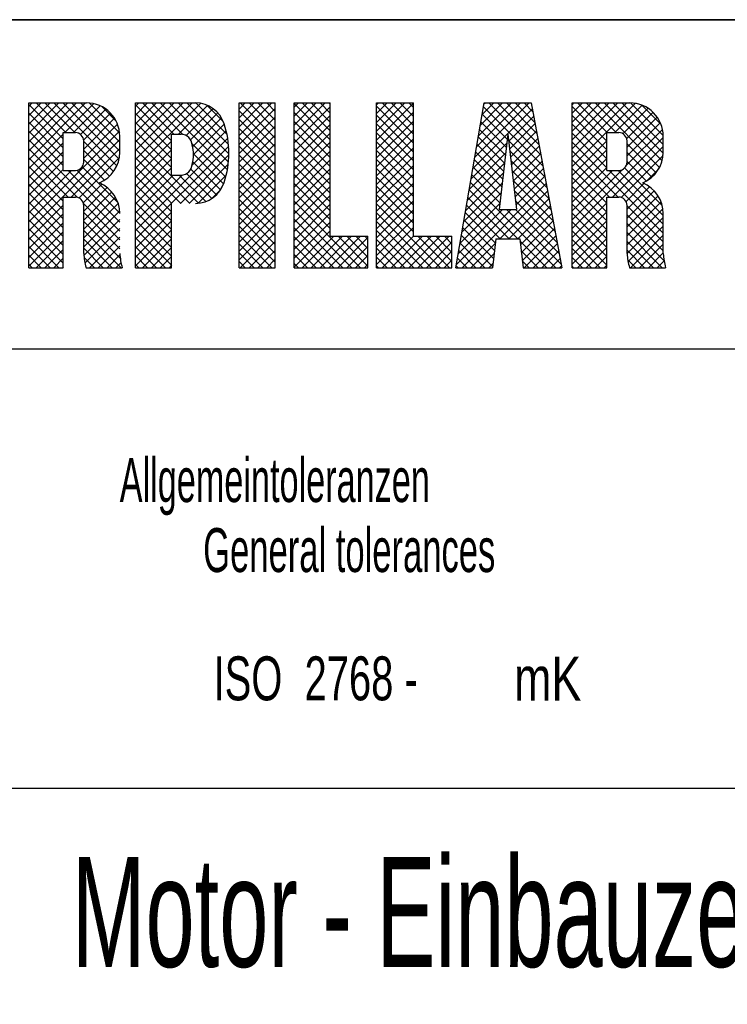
# Model space of a CAD drawing. Header units: millimetres. Extents: x 0 to 1189, y 0 to 841.
# Tile 44 of 85: x 1013 to 1045, y 40 to 85. Entities that reach past the tile are written whole.
import ezdxf
from ezdxf.enums import TextEntityAlignment as Align

# ---------------------------------------------------------------- set-up
doc = ezdxf.new("R2010")
doc.units = ezdxf.units.MM
doc.header["$LTSCALE"] = 65.395
doc.layers.get('0').update_dxf_attribs({"linetype": 'CONTINUOUS'})
doc.styles.get("Standard").update_dxf_attribs({"font": 'txt', "width": 0.6})
doc.styles.add('TEXTSTYLE_3', font='txt', dxfattribs={"width": 0.8})

# ---------------------------------------------------------------- blocks, each defined once
blk = doc.blocks.new('*T748')
at = {"color": 5, "linetype": 'Continuous'}
for p, q in [((0, 0), (187, 0)), ((0, 0), (0, -75)), ((187, 0), (187, -75)), ((0, -75), (187, -75))]:
    blk.add_line(p, q, dxfattribs=at)
at = {"color": 2, "linetype": 'Continuous', "style": 'TEXTSTYLE_3'}
for s, width, p in [('8M32E_FWS', 0.738095, (73.4, -6.75)), ('1.0', 0.547619, (110.067, -6.75)), ('8M32E_FWS', 0.738095, (73.4, -13.25)), ('1.0', 0.547619, (110.067, -13.25))]:
    blk.add_text(s, height=5, dxfattribs=dict(at, width=width)).set_placement(p)
for s, width, p in [('W882', 0.833333, (81.679, -22.5)), ('1:20', 0.529762, (128.405, -22.5)), ('-', 0.619048, (11, -72.75))]:
    blk.add_text(s, height=5, dxfattribs=dict(at, width=width)).set_placement(p, align=Align.CENTER)
for s, width, p in [('~49000', 0.690476, (185.6, -22.5)), ('1', 0.47619, (185.6, -62.75)), ('1', 0.47619, (185.6, -73.25))]:
    blk.add_text(s, height=5, dxfattribs=dict(at, width=width)).set_placement(p, align=Align.RIGHT)
at = {"color": 5, "linetype": 'Continuous', "width": 0.761905}
blk.add_text('mK', height=2, dxfattribs=at).set_placement((45.071, -31), align=Align.CENTER)
at = {"color": 7, "linetype": 'Continuous', "style": 'TEXTSTYLE_3'}
for s, width, p in [('Motor - Einbauzeichnung', 0.602484, (23.4, -43.125)), ('ENGINE INSTALLATION DRAWING', 0.69224, (23.4, -51.875))]:
    blk.add_text(s, height=5, dxfattribs=dict(at, width=width)).set_placement(p)
at = {"color": 7, "linetype": 'Continuous', "style": 'TEXTSTYLE_3', "width": 0.738095}
blk.add_text('8M32E FWS', height=5, dxfattribs=at).set_placement((121.5, -72.75), align=Align.CENTER)

msp = doc.modelspace()

# ---------------------------------------------------------------- linework, layer by layer
at = {"color": 6, "linetype": 'Continuous'}
for p, q in [((1179, 85), (992, 85)), ((1179, 70), (992, 70))]:
    msp.add_line(p, q, dxfattribs=at)
at = {"color": 5, "linetype": 'Continuous'}
for p, q in [((1013.44054, 81.20969), (1016.07131, 81.20969)), ((1013.44054, 73.70637), (1013.44054, 81.20969)), ((1013.44054, 81.18894), (1013.46129, 81.20969)), ((1013.60216, 81.20969), (1013.44054, 81.04807)), ((1014.00623, 81.20969), (1013.44054, 80.644)), ((1014.4103, 81.20969), (1013.44054, 80.23993)), ((1014.81437, 81.20969), (1013.44054, 79.83586)), ((1015.21844, 81.20969), (1013.44054, 79.43178)), ((1015.62252, 81.20969), (1013.44054, 79.02771)), ((1016.02659, 81.20969), (1013.44054, 78.62364)), ((1015.12952, 79.85638), (1013.77621, 81.20969)), ((1015.53359, 79.85638), (1014.18028, 81.20969)), ((1017.45314, 78.3409), (1014.58435, 81.20969)), ((1017.55362, 78.64449), (1014.98842, 81.20969)), ((1016.39559, 81.17462), (1015.07735, 79.85638)), ((1017.58821, 79.01398), (1015.3925, 81.20969)), ((1017.58821, 79.41805), (1015.79657, 81.20969)), ((1017.58217, 79.82815), (1016.20669, 81.20363)), ((1018.30334, 81.20969), (1021.04138, 81.20969)), ((1018.30334, 73.70639), (1018.30334, 81.20969)), ((1018.45101, 81.20969), (1018.30334, 81.06201)), ((1018.85508, 81.20969), (1018.30334, 80.65794)), ((1019.25916, 81.20969), (1018.30334, 80.25387)), ((1019.66323, 81.20969), (1018.30334, 79.8498)), ((1020.0673, 81.20969), (1018.30334, 79.44573)), ((1020.47137, 81.20969), (1018.30334, 79.04166)), ((1020.87544, 81.20969), (1018.30334, 78.63758)), ((1021.2615, 81.19168), (1018.30334, 78.23351)), ((1020.04987, 79.78489), (1018.62507, 81.20969)), ((1020.46102, 79.7778), (1019.02914, 81.20969)), ((1022.48572, 78.15718), (1019.43321, 81.20969)), ((1022.53723, 78.50974), (1019.83728, 81.20969)), ((1022.55815, 78.89289), (1020.24135, 81.20969)), ((1022.53947, 79.31563), (1020.64542, 81.20969)), ((1022.4645, 79.79468), (1021.04952, 81.20966)), ((1023.02309, 81.20969), (1024.66788, 81.20969)), ((1023.02309, 73.70639), (1023.02309, 81.20969)), ((1023.29987, 81.20969), (1023.02309, 80.93291)), ((1023.70394, 81.20969), (1023.02309, 80.52884)), ((1024.10801, 81.20969), (1023.02309, 80.12477)), ((1024.51208, 81.20969), (1023.02309, 79.7207)), ((1024.66788, 79.61166), (1023.06985, 81.20969)), ((1024.66788, 80.01573), (1023.47392, 81.20969)), ((1024.66788, 80.4198), (1023.87799, 81.20969)), ((1024.66788, 80.82387), (1024.28206, 81.20969)), ((1024.66788, 73.70639), (1024.66788, 81.20969)), ((1025.52601, 81.20969), (1027.17077, 81.20969)), ((1025.52601, 73.70639), (1025.52601, 81.20969)), ((1025.72429, 81.20969), (1025.52601, 81.01141)), ((1026.12836, 81.20969), (1025.52601, 80.60734)), ((1026.53244, 81.20969), (1025.52601, 80.20327)), ((1026.93651, 81.20969), (1025.52601, 79.79919)), ((1027.17077, 79.53319), (1025.52601, 81.17795)), ((1027.17077, 79.93726), (1025.89835, 81.20969)), ((1027.17077, 80.34134), (1026.30242, 81.20969)), ((1027.17077, 80.74541), (1026.70649, 81.20969)), ((1027.17077, 81.14948), (1027.11056, 81.20969)), ((1027.17077, 75.13663), (1027.17077, 81.20969)), ((1029.28038, 81.20969), (1030.96093, 81.20969)), ((1029.28038, 73.70639), (1029.28038, 81.20969)), ((1029.36093, 81.20969), (1029.28038, 81.12914)), ((1029.765, 81.20969), (1029.28038, 80.72507)), ((1030.16908, 81.20969), (1029.28038, 80.32099)), ((1030.57315, 81.20969), (1029.28038, 79.91692)), ((1030.96093, 81.1934), (1029.28038, 79.51285)), ((1030.96093, 79.78375), (1029.53499, 81.20969)), ((1030.96093, 80.18782), (1029.93906, 81.20969)), ((1030.96093, 80.59189), (1030.34313, 81.20969)), ((1030.96093, 80.99596), (1030.7472, 81.20969)), ((1030.96093, 75.13663), (1030.96093, 81.20969)), ((1032.89172, 73.70639), (1034.17891, 81.20969)), ((1036.23014, 81.20969), (1033.75416, 78.7337)), ((1035.82607, 81.20969), (1033.83783, 79.22144)), ((1035.422, 81.20969), (1033.9215, 79.70919)), ((1035.01793, 81.20969), (1034.00517, 80.19693)), ((1034.61386, 81.20969), (1034.08885, 80.68467)), ((1034.20979, 81.20969), (1034.17252, 81.17242)), ((1034.17891, 81.20969), (1036.3243, 81.20969)), ((1036.76725, 78.82628), (1034.38384, 81.20969)), ((1036.67501, 79.32259), (1034.78791, 81.20969)), ((1036.58277, 79.8189), (1035.19198, 81.20969)), ((1036.49053, 80.31521), (1035.59605, 81.20969)), ((1036.3983, 80.81151), (1036.00012, 81.20969)), ((1036.3243, 81.20969), (1037.71876, 73.70639)), ((1038.18357, 81.20969), (1040.81436, 81.20969)), ((1038.18357, 73.70637), (1038.18357, 81.20969)), ((1038.2505, 81.20969), (1038.18357, 81.14276)), ((1038.65457, 81.20969), (1038.18357, 80.73869)), ((1039.05864, 81.20969), (1038.18357, 80.33461)), ((1039.46271, 81.20969), (1038.18357, 79.93054)), ((1039.86678, 81.20969), (1038.18357, 79.52647)), ((1040.27085, 81.20969), (1038.18357, 79.1224)), ((1040.67492, 81.20969), (1038.18357, 78.71833)), ((1041.05912, 81.18981), (1038.18357, 78.31426)), ((1039.77785, 79.85638), (1038.42455, 81.20969)), ((1040.18193, 79.85638), (1038.82862, 81.20969)), ((1042.16542, 78.27696), (1039.23269, 81.20969)), ((1042.27806, 78.56839), (1039.63676, 81.20969)), ((1042.33056, 78.91996), (1040.04083, 81.20969)), ((1042.33127, 79.32332), (1040.44491, 81.20969)), ((1042.33088, 79.72779), (1040.84938, 81.20928)), ((1015.01378, 79.56805), (1013.44054, 81.14129)), ((1015.01378, 79.16398), (1013.44054, 80.73722)), ((1016.69884, 81.0738), (1015.48142, 79.85638)), ((1016.95489, 80.92578), (1015.80183, 79.77272)), ((1017.17091, 80.73772), (1015.94211, 79.50893)), ((1017.41201, 80.40239), (1016.78093, 81.03347)), ((1019.94809, 79.48259), (1018.30334, 81.12734)), ((1019.94809, 79.07852), (1018.30334, 80.72327)), ((1021.57432, 81.10043), (1020.25878, 79.78489)), ((1021.83255, 80.95458), (1020.60698, 79.72901)), ((1022.04585, 80.76382), (1020.81285, 79.53081)), ((1022.29479, 80.36846), (1021.55454, 81.10871)), ((1024.66788, 80.96141), (1023.02309, 79.31663)), ((1024.66788, 79.20759), (1023.02309, 80.85237)), ((1027.17077, 81.03988), (1025.52601, 79.39512)), ((1027.17077, 79.12912), (1025.52601, 80.77388)), ((1030.96093, 79.37967), (1029.28038, 81.06022)), ((1030.96093, 80.78933), (1029.28038, 79.10878)), ((1036.37287, 80.94834), (1033.67048, 78.24596)), ((1035.22579, 79.5596), (1034.09058, 80.6948)), ((1036.85948, 78.32997), (1034.14975, 81.0397)), ((1039.75686, 79.4733), (1038.18357, 81.0466)), ((1041.37547, 81.10209), (1040.12976, 79.85638)), ((1041.64167, 80.96422), (1040.488, 79.81055)), ((1041.86676, 80.78524), (1040.66984, 79.58832)), ((1042.2331, 80.22964), (1041.35123, 81.11151)), ((1015.01378, 78.7599), (1013.44054, 80.33314)), ((1017.34848, 80.51123), (1015.94344, 79.10618)), ((1019.94809, 78.67445), (1018.30334, 80.3192)), ((1022.21588, 80.52977), (1020.89978, 79.21367)), ((1022.33803, 80.24785), (1020.94925, 78.85907)), ((1024.66788, 80.55734), (1023.02309, 78.91256)), ((1024.66788, 78.80352), (1023.02309, 80.4483)), ((1027.17077, 80.63581), (1025.52601, 78.99105)), ((1027.17077, 78.72505), (1025.52601, 80.3698)), ((1030.96093, 78.9756), (1029.28038, 80.65615)), ((1030.96093, 80.38525), (1029.28038, 78.70471)), ((1030.96093, 78.57153), (1029.28038, 80.25208)), ((1035.18425, 79.19707), (1034.03141, 80.3499)), ((1036.43619, 80.6076), (1035.28881, 79.46021)), ((1036.49952, 80.26685), (1035.33035, 79.09768)), ((1039.75686, 79.06923), (1038.18357, 80.64253)), ((1042.05343, 80.56784), (1040.68649, 79.2009)), ((1042.19991, 80.31025), (1040.68649, 78.79682)), ((1015.01378, 78.35583), (1013.44054, 79.92907)), ((1017.57035, 79.92495), (1013.44054, 75.79514)), ((1015.01378, 79.85638), (1015.56421, 79.85638)), ((1015.01378, 78.1401), (1015.01378, 79.85638)), ((1017.48475, 80.24342), (1015.94344, 78.70211)), ((1019.94809, 78.27038), (1018.30334, 79.91513)), ((1022.4309, 79.93665), (1020.87576, 78.38151)), ((1024.66788, 80.15327), (1023.02309, 78.50849)), ((1024.66788, 78.39945), (1023.02309, 80.04423)), ((1027.17077, 80.23174), (1025.52601, 78.58698)), ((1027.17077, 78.32098), (1025.52601, 79.96573)), ((1027.17077, 79.82766), (1025.52601, 78.18291)), ((1030.96093, 79.98118), (1029.28038, 78.30064)), ((1030.96093, 78.16746), (1029.28038, 79.84801)), ((1035.14271, 78.83453), (1033.97225, 80.005)), ((1036.56285, 79.92611), (1035.37189, 78.73515)), ((1039.75686, 78.66516), (1038.18357, 80.23846)), ((1039.75686, 78.26109), (1038.18357, 79.83439)), ((1039.75686, 79.85638), (1040.30727, 79.85638)), ((1039.75686, 78.1401), (1039.75686, 79.85638)), ((1042.29879, 80.00505), (1040.64933, 78.35559)), ((1015.01378, 79.79281), (1013.44054, 78.21957)), ((1017.58821, 79.53874), (1013.44054, 75.39107)), ((1017.58821, 75.37734), (1013.44054, 79.525)), ((1015.01378, 79.38874), (1013.44054, 77.8155)), ((1015.94344, 78.51933), (1015.94344, 79.47716)), ((1017.3054, 78.08457), (1015.94344, 79.44653)), ((1017.58821, 78.96664), (1017.58821, 79.69277)), ((1022.50148, 79.60315), (1018.30334, 75.40502)), ((1021.16992, 76.64447), (1018.30334, 79.51106)), ((1019.94809, 79.4742), (1018.30334, 77.82944)), ((1019.94809, 79.78489), (1020.37717, 79.78489)), ((1019.94809, 77.92558), (1019.94809, 79.78489)), ((1022.40911, 77.82971), (1020.87068, 79.36814)), ((1024.66788, 79.7492), (1023.02309, 78.10442)), ((1024.66788, 77.99538), (1023.02309, 79.64016)), ((1027.17077, 77.91691), (1025.52601, 79.56166)), ((1027.17077, 79.42359), (1025.52601, 77.77884)), ((1030.96093, 79.57711), (1029.28038, 77.89657)), ((1030.96093, 77.76339), (1029.28038, 79.44393)), ((1035.20477, 79.37617), (1033.58681, 77.75821)), ((1035.10117, 78.472), (1033.91308, 79.66009)), ((1035.2516, 79.78489), (1034.85828, 76.35231)), ((1035.2516, 79.78489), (1035.64492, 76.35231)), ((1036.95172, 77.83366), (1035.2841, 79.50128)), ((1036.62617, 79.58536), (1035.41343, 78.37262)), ((1042.33127, 79.63346), (1038.18357, 75.48576)), ((1039.75686, 79.48348), (1038.18357, 77.91019)), ((1042.33127, 75.28261), (1038.18357, 79.43031)), ((1040.68649, 78.51933), (1040.68649, 79.47716)), ((1042.00789, 78.03042), (1040.68649, 79.35182)), ((1042.33127, 78.96664), (1042.33127, 79.69277)), ((1015.64597, 76.9155), (1013.44054, 79.12093)), ((1015.01378, 78.98467), (1013.44054, 77.41143)), ((1017.58821, 79.13467), (1015.37796, 76.92442)), ((1017.11759, 77.86831), (1015.94344, 79.04246)), ((1022.54578, 79.24339), (1018.30334, 75.00094)), ((1020.77197, 76.63836), (1018.30334, 79.10699)), ((1019.94809, 79.07012), (1018.30334, 77.42537)), ((1024.66788, 79.34513), (1023.02309, 77.70034)), ((1024.66788, 77.5913), (1023.02309, 79.23609)), ((1024.66788, 78.94106), (1023.02309, 77.29627)), ((1027.17077, 77.51284), (1025.52601, 79.15759)), ((1027.17077, 79.01952), (1025.52601, 77.37477)), ((1030.96093, 79.17304), (1029.28038, 77.4925)), ((1030.96093, 77.35932), (1029.28038, 79.03986)), ((1035.15248, 78.91981), (1033.50314, 77.27047)), ((1035.01808, 77.74694), (1033.79474, 78.97029)), ((1035.05962, 78.10947), (1033.85391, 79.31519)), ((1037.04396, 77.33735), (1035.33639, 79.04492)), ((1036.6895, 79.24462), (1035.45497, 78.01009)), ((1036.75283, 78.90387), (1035.49651, 77.64755)), ((1039.75686, 79.07941), (1038.18357, 77.50612)), ((1040.28539, 76.92442), (1038.18357, 79.02624)), ((1042.33127, 79.22939), (1040.0263, 76.92442)), ((1041.81109, 77.82315), (1040.68649, 78.94775)), ((1015.23298, 76.92442), (1013.44054, 78.71686)), ((1015.01378, 78.5806), (1013.44054, 77.00736)), ((1017.56609, 78.70848), (1015.73923, 76.88162)), ((1016.89134, 77.69049), (1015.94344, 78.63839)), ((1020.36789, 76.63836), (1018.30334, 78.70292)), ((1019.94809, 78.66605), (1018.30334, 77.0213)), ((1022.55762, 78.85116), (1020.34482, 76.63836)), ((1022.1766, 77.25408), (1020.90703, 78.52365)), ((1022.31171, 77.52304), (1020.9489, 78.88585)), ((1024.66788, 77.18723), (1023.02309, 78.83202)), ((1024.66788, 78.53698), (1023.02309, 76.8922)), ((1027.17077, 77.10877), (1025.52601, 78.75352)), ((1027.17077, 78.61545), (1025.52601, 76.9707)), ((1030.96093, 78.76897), (1029.28038, 77.08843)), ((1030.96093, 76.95525), (1029.28038, 78.63579)), ((1035.10018, 78.46345), (1033.41947, 76.78273)), ((1034.97654, 77.38441), (1033.73557, 78.62538)), ((1037.1362, 76.84105), (1035.38868, 78.58856)), ((1036.81615, 78.56313), (1035.53805, 77.28502)), ((1039.75686, 78.67534), (1038.18357, 77.10205)), ((1039.88132, 76.92442), (1038.18357, 78.62217)), ((1042.32398, 78.81803), (1040.4148, 76.90885)), ((1041.5756, 77.65457), (1040.68649, 78.54368)), ((1015.01378, 76.73955), (1013.44054, 78.31279)), ((1015.01378, 78.17653), (1013.44054, 76.60329)), ((1015.38143, 78.1401), (1013.44054, 76.19922)), ((1015.01378, 78.1401), (1015.56421, 78.1401)), ((1017.58821, 75.78141), (1015.22951, 78.1401)), ((1017.58814, 76.18554), (1015.62815, 78.14553)), ((1017.50078, 76.67697), (1015.8753, 78.30246)), ((1019.96382, 76.63836), (1018.30334, 78.29885)), ((1019.94809, 78.26198), (1018.30334, 76.61723)), ((1022.52659, 78.41606), (1020.7489, 76.63836)), ((1021.99531, 77.0313), (1020.82471, 78.2019)), ((1024.66788, 76.78316), (1023.02309, 78.42794)), ((1024.66788, 78.13291), (1023.02309, 76.48813)), ((1024.66788, 76.37909), (1023.02309, 78.02387)), ((1027.17077, 76.7047), (1025.52601, 78.34945)), ((1027.17077, 78.21138), (1025.52601, 76.56663)), ((1030.96093, 78.3649), (1029.28038, 76.68435)), ((1030.96093, 76.55118), (1029.28038, 78.23172)), ((1035.04789, 78.00708), (1033.33579, 76.29498)), ((1034.935, 77.02188), (1033.67641, 78.28048)), ((1037.22843, 76.34474), (1035.44098, 78.1322)), ((1036.87948, 78.22238), (1035.57959, 76.92249)), ((1039.75686, 78.27127), (1038.18357, 76.69797)), ((1039.75686, 76.64481), (1038.18357, 78.2181)), ((1040.47101, 78.17727), (1038.18357, 75.88983)), ((1040.02977, 78.1401), (1038.18357, 76.2939)), ((1039.75686, 78.1401), (1040.30727, 78.1401)), ((1042.33127, 75.68668), (1039.87785, 78.1401)), ((1042.33127, 76.09075), (1040.28192, 78.1401)), ((1042.28504, 76.54105), (1040.57517, 78.25092)), ((1042.14088, 78.23086), (1041.55014, 77.64012)), ((1015.01378, 76.33548), (1013.44054, 77.90872)), ((1020.42182, 77.92757), (1018.30334, 75.80909)), ((1020.01576, 77.92558), (1018.30334, 76.21316)), ((1019.94809, 76.25002), (1018.30334, 77.89478)), ((1019.94809, 77.92558), (1020.37717, 77.92558)), ((1021.50007, 76.7184), (1020.29289, 77.92558)), ((1021.77091, 76.85163), (1020.629, 77.99354)), ((1022.43256, 77.91796), (1021.158, 76.64339)), ((1024.66788, 77.72884), (1023.02309, 76.08406)), ((1024.66788, 75.97502), (1023.02309, 77.6198)), ((1027.17077, 76.30062), (1025.52601, 77.94538)), ((1027.17077, 77.80731), (1025.52601, 76.16255)), ((1030.96093, 77.96083), (1029.28038, 76.28028)), ((1030.96093, 76.14711), (1029.28038, 77.82765)), ((1030.96093, 77.55676), (1029.28038, 75.87621)), ((1037.44236, 73.70639), (1033.55807, 77.59067)), ((1034.89346, 76.65935), (1033.61724, 77.93558)), ((1037.32067, 75.84843), (1035.49327, 77.67583)), ((1036.9428, 77.88164), (1035.62113, 76.55996)), ((1039.75686, 76.24073), (1038.18357, 77.81403)), ((1015.01378, 75.93141), (1013.44054, 77.50465)), ((1016.77493, 77.51325), (1015.92468, 76.663)), ((1017.01933, 77.35357), (1015.94344, 76.27768)), ((1017.22459, 77.15477), (1015.94344, 75.87361)), ((1019.94809, 75.84595), (1018.30334, 77.4907)), ((1022.18355, 77.26488), (1021.76925, 76.85057)), ((1024.66788, 77.32477), (1023.02309, 75.67999)), ((1024.66788, 75.57095), (1023.02309, 77.21573)), ((1027.17077, 75.89655), (1025.52601, 77.54131)), ((1027.17077, 77.40324), (1025.52601, 75.75848)), ((1027.17077, 75.49248), (1025.52601, 77.13724)), ((1030.96093, 75.74303), (1029.28038, 77.42358)), ((1030.96093, 77.15269), (1029.28038, 75.47214)), ((1037.00613, 77.54089), (1033.17163, 73.70639)), ((1034.9956, 77.55072), (1033.25212, 75.80724)), ((1035.71532, 75.02935), (1033.4989, 77.24577)), ((1037.06946, 77.20015), (1034.89866, 75.02935)), ((1037.41291, 75.35212), (1035.54556, 77.21947)), ((1039.75686, 75.83666), (1038.18357, 77.40996)), ((1041.45459, 77.54457), (1040.63899, 76.72897)), ((1041.70871, 77.39462), (1040.68649, 76.3724)), ((1041.92295, 77.20479), (1040.68649, 75.96833)), ((1015.01378, 75.52734), (1013.44054, 77.10057)), ((1015.01378, 75.12326), (1013.44054, 76.6965)), ((1015.01378, 76.92442), (1015.56421, 76.92442)), ((1015.01378, 73.70637), (1015.01378, 76.92442)), ((1017.39109, 76.9172), (1015.94344, 75.46954)), ((1019.94809, 75.44188), (1018.30334, 77.08663)), ((1019.94809, 75.03781), (1018.30334, 76.68256)), ((1024.66788, 76.9207), (1023.02309, 75.27592)), ((1024.66788, 75.16688), (1023.02309, 76.81166)), ((1027.17077, 76.99917), (1025.52601, 75.35441)), ((1028.55279, 73.70639), (1025.52601, 76.73316)), ((1030.96093, 75.33896), (1029.28038, 77.01951)), ((1030.96093, 76.74861), (1029.28038, 75.06807)), ((1034.94331, 77.09435), (1033.16845, 75.3195)), ((1035.31125, 75.02935), (1033.43973, 76.90087)), ((1037.13278, 76.8594), (1035.30273, 75.02935)), ((1037.50515, 74.85581), (1035.59785, 76.76311)), ((1039.75686, 75.43259), (1038.18357, 77.00589)), ((1039.75686, 76.92442), (1040.30727, 76.92442)), ((1039.75686, 73.70637), (1039.75686, 76.92442)), ((1042.09873, 76.9765), (1040.68649, 75.56426)), ((1042.23295, 76.70665), (1040.68649, 75.16018)), ((1015.01378, 76.56024), (1013.44054, 74.987)), ((1015.01378, 74.71919), (1013.44054, 76.29243)), ((1017.58821, 74.97326), (1015.93453, 76.62695)), ((1017.5145, 76.63654), (1015.94344, 75.06547)), ((1015.94344, 74.34998), (1015.94344, 76.54518)), ((1017.58255, 76.30051), (1015.94344, 74.6614)), ((1017.58821, 74.56919), (1015.94344, 76.21397)), ((1019.94809, 74.63374), (1018.30334, 76.27849)), ((1019.94809, 76.24163), (1018.30334, 74.59687)), ((1019.94809, 73.70639), (1019.94809, 76.63837)), ((1024.66788, 76.51663), (1023.02309, 74.87185)), ((1024.66788, 74.76281), (1023.02309, 76.40759)), ((1027.17077, 76.5951), (1025.52601, 74.95034)), ((1028.14872, 73.70639), (1025.52601, 76.32909)), ((1032.18943, 73.70639), (1029.28038, 76.61544)), ((1030.96093, 76.34454), (1029.28038, 74.664)), ((1035.41348, 76.35231), (1032.91743, 73.85627)), ((1035.00941, 76.35231), (1033.00111, 74.34401)), ((1034.89101, 76.63799), (1033.08478, 74.83175)), ((1034.90718, 75.02935), (1033.38057, 76.55596)), ((1034.85828, 76.35231), (1035.64492, 76.35231)), ((1037.68962, 73.86319), (1035.2005, 76.35231)), ((1037.59738, 74.3595), (1035.60458, 76.35231)), ((1037.19611, 76.51866), (1035.7068, 75.02935)), ((1039.75686, 76.65499), (1038.18357, 75.08169)), ((1039.75686, 75.02852), (1038.18357, 76.60182)), ((1039.75686, 76.25091), (1038.18357, 74.67762)), ((1040.68649, 74.34998), (1040.68649, 76.54518)), ((1042.33127, 74.87854), (1040.68649, 76.52332)), ((1042.31581, 76.38544), (1040.68649, 74.75611)), ((1015.01378, 76.15617), (1013.44054, 74.58293)), ((1015.01378, 74.31512), (1013.44054, 75.88836)), ((1017.60761, 74.14572), (1015.94344, 75.80989)), ((1017.58821, 75.9021), (1015.94996, 74.26385)), ((1019.94809, 74.22967), (1018.30334, 75.87442)), ((1019.94809, 75.83756), (1018.30334, 74.1928)), ((1024.66788, 76.11256), (1023.02309, 74.46778)), ((1024.66788, 74.35874), (1023.02309, 76.00352)), ((1027.17077, 76.19102), (1025.52601, 74.54627)), ((1027.74465, 73.70639), (1025.52601, 75.92502)), ((1027.17077, 75.78695), (1025.52601, 74.1422)), ((1031.78536, 73.70639), (1029.28038, 76.21137)), ((1030.96093, 75.94047), (1029.28038, 74.25993)), ((1031.38129, 73.70639), (1029.28038, 75.80729)), ((1034.64424, 74.48415), (1033.26223, 75.86616)), ((1034.68578, 74.84668), (1033.3214, 76.21106)), ((1037.25944, 76.17792), (1035.82881, 74.74729)), ((1037.32276, 75.83717), (1035.87036, 74.38477)), ((1039.75686, 74.62445), (1038.18357, 76.19775)), ((1039.75686, 75.84684), (1038.18357, 74.27355)), ((1039.75686, 74.22038), (1038.18357, 75.79367)), ((1042.33127, 74.47447), (1040.68649, 76.11925)), ((1042.33127, 75.99682), (1040.68649, 74.35204)), ((1042.33127, 74.34998), (1042.33127, 76.16939)), ((1015.01378, 75.7521), (1013.44054, 74.17886)), ((1015.01378, 73.91105), (1013.44054, 75.48429)), ((1015.01378, 75.34803), (1013.44054, 73.77479)), ((1017.64287, 73.70639), (1015.94344, 75.40582)), ((1017.58821, 75.49803), (1016.00197, 73.91179)), ((1019.94809, 73.82559), (1018.30334, 75.47035)), ((1019.94809, 75.43348), (1018.30334, 73.78873)), ((1024.66788, 75.70849), (1023.02309, 74.0637)), ((1024.66788, 73.95466), (1023.02309, 75.59945)), ((1027.34058, 73.70639), (1025.52601, 75.52095)), ((1027.17077, 75.38288), (1025.52601, 73.73813)), ((1030.96093, 75.5364), (1029.28038, 73.85586)), ((1030.97722, 73.70639), (1029.28038, 75.40322)), ((1034.60269, 74.12163), (1033.20306, 75.52126)), ((1037.38609, 75.49643), (1035.91191, 74.02224)), ((1039.75686, 75.44277), (1038.18357, 73.86948)), ((1039.75686, 73.81631), (1038.18357, 75.3896)), ((1042.36694, 74.03473), (1040.68649, 75.71518)), ((1042.33127, 75.59275), (1040.72968, 73.99117)), ((1014.81437, 73.70639), (1013.44054, 75.08022)), ((1015.01378, 74.94396), (1013.77621, 73.70639)), ((1017.2388, 73.70639), (1015.94344, 75.00175)), ((1017.58821, 75.09396), (1016.20064, 73.70639)), ((1019.66323, 73.70639), (1018.30334, 75.06628)), ((1019.94809, 75.02941), (1018.62507, 73.70639)), ((1024.51208, 73.70639), (1023.02309, 75.19538)), ((1024.66788, 75.30442), (1023.06985, 73.70639)), ((1024.66788, 74.90034), (1023.47392, 73.70639)), ((1026.93651, 73.70639), (1025.52601, 75.11688)), ((1027.32858, 75.13663), (1025.89835, 73.70639)), ((1027.73265, 75.13663), (1026.30242, 73.70639)), ((1028.13673, 75.13663), (1026.70649, 73.70639)), ((1028.5408, 75.13663), (1027.11056, 73.70639)), ((1027.17077, 75.13663), (1028.88707, 75.13663)), ((1028.88707, 75.07882), (1027.51463, 73.70639)), ((1028.88707, 73.77618), (1027.52662, 75.13663)), ((1028.88707, 74.18026), (1027.9307, 75.13663)), ((1028.88707, 74.58433), (1028.33477, 75.13663)), ((1028.88707, 74.9884), (1028.73884, 75.13663)), ((1028.88707, 73.70639), (1028.88707, 75.13663)), ((1030.57315, 73.70639), (1029.28038, 74.99915)), ((1030.96522, 75.13663), (1029.53499, 73.70639)), ((1031.36929, 75.13663), (1029.93906, 73.70639)), ((1031.77337, 75.13663), (1030.34313, 73.70639)), ((1032.17744, 75.13663), (1030.7472, 73.70639)), ((1030.96093, 75.13663), (1032.71296, 75.13663)), ((1032.58151, 75.13663), (1031.15127, 73.70639)), ((1032.5935, 73.70639), (1031.16326, 75.13663)), ((1032.71296, 73.991), (1031.56734, 75.13663)), ((1032.71296, 74.39507), (1031.97141, 75.13663)), ((1032.71296, 74.79915), (1032.37548, 75.13663)), ((1032.71296, 73.70639), (1032.71296, 75.13663)), ((1034.56114, 73.7591), (1033.14389, 75.17635)), ((1034.70672, 75.02935), (1034.5551, 73.70637)), ((1034.70672, 75.02935), (1035.79649, 75.02935)), ((1035.79649, 75.02935), (1035.94811, 73.70637)), ((1037.03828, 73.70639), (1035.807, 74.93768)), ((1037.44942, 75.15568), (1036.00012, 73.70639)), ((1039.46271, 73.70639), (1038.18357, 74.98553)), ((1039.75686, 75.0387), (1038.42455, 73.70639)), ((1042.29121, 73.70639), (1040.68649, 75.31111)), ((1041.88714, 73.70639), (1040.68649, 74.90704)), ((1042.33127, 75.18868), (1040.84898, 73.70639)), ((1014.4103, 73.70639), (1013.44054, 74.67615)), ((1015.01378, 74.53989), (1014.18028, 73.70639)), ((1016.83473, 73.70639), (1015.94344, 74.59768)), ((1017.58821, 74.68989), (1016.60471, 73.70639)), ((1019.25916, 73.70639), (1018.30334, 74.66221)), ((1019.94809, 74.62534), (1019.02914, 73.70639)), ((1024.10801, 73.70639), (1023.02309, 74.7913)), ((1024.66788, 74.49627), (1023.87799, 73.70639)), ((1026.53244, 73.70639), (1025.52601, 74.71281)), ((1028.88707, 74.67475), (1027.9187, 73.70639)), ((1030.16908, 73.70639), (1029.28038, 74.59508)), ((1032.71296, 74.86401), (1031.55534, 73.70639)), ((1032.71296, 74.45993), (1031.95941, 73.70639)), ((1033.80572, 73.70639), (1033.02556, 74.48655)), ((1034.20979, 73.70639), (1033.08473, 74.83145)), ((1034.68187, 74.81257), (1033.5757, 73.70639)), ((1036.63421, 73.70639), (1035.8593, 74.4813)), ((1037.51274, 74.81494), (1036.40419, 73.70639)), ((1037.57607, 74.47419), (1036.80827, 73.70639)), ((1039.05864, 73.70639), (1038.18357, 74.58146)), ((1039.75686, 74.63463), (1038.82862, 73.70639)), ((1041.48307, 73.70639), (1040.68649, 74.50297)), ((1042.33127, 74.78461), (1041.25305, 73.70639)), ((1014.00623, 73.70639), (1013.44054, 74.27208)), ((1015.01378, 74.13582), (1014.58435, 73.70639)), ((1016.43066, 73.70639), (1015.95883, 74.17821)), ((1017.5925, 74.29011), (1017.00878, 73.70639)), ((1018.85508, 73.70639), (1018.30334, 74.25814)), ((1019.94809, 74.22127), (1019.43321, 73.70639)), ((1023.70394, 73.70639), (1023.02309, 74.38723)), ((1023.29987, 73.70639), (1023.02309, 73.98316)), ((1024.66788, 74.0922), (1024.28206, 73.70639)), ((1026.12836, 73.70639), (1025.52601, 74.30874)), ((1028.88707, 74.27068), (1028.32277, 73.70639)), ((1029.765, 73.70639), (1029.28038, 74.19101)), ((1032.71296, 74.05586), (1032.36348, 73.70639)), ((1033.40164, 73.70639), (1032.96639, 74.14164)), ((1034.62957, 74.35619), (1033.97977, 73.70639)), ((1036.23014, 73.70639), (1035.9116, 74.02493)), ((1037.6394, 74.13345), (1037.21234, 73.70639)), ((1038.65457, 73.70639), (1038.18357, 74.17739)), ((1039.75686, 74.23056), (1039.23269, 73.70639)), ((1041.079, 73.70639), (1040.71676, 74.06862)), ((1042.33127, 74.38054), (1041.65712, 73.70639)), ((1042.3702, 74.0154), (1042.06119, 73.70639)), ((1013.60216, 73.70639), (1013.44054, 73.86801)), ((1013.44054, 73.70639), (1015.01378, 73.70639)), ((1015.01378, 73.73174), (1014.98842, 73.70639)), ((1016.0518, 73.70639), (1017.69654, 73.70639)), ((1017.64195, 73.93549), (1017.41285, 73.70639)), ((1018.45101, 73.70639), (1018.30334, 73.85406)), ((1018.30334, 73.70639), (1019.94809, 73.70639)), ((1019.94809, 73.8172), (1019.83728, 73.70639)), ((1023.02309, 73.70639), (1024.66788, 73.70639)), ((1025.72429, 73.70639), (1025.52601, 73.90467)), ((1025.52601, 73.70639), (1028.88707, 73.70639)), ((1028.88707, 73.86661), (1028.72684, 73.70639)), ((1029.36093, 73.70639), (1029.28038, 73.78694)), ((1029.28038, 73.70639), (1032.71296, 73.70639)), ((1032.89172, 73.70639), (1034.5551, 73.70639)), ((1032.99757, 73.70639), (1032.90722, 73.79674)), ((1034.57727, 73.89982), (1034.38384, 73.70639)), ((1035.94811, 73.70639), (1037.71876, 73.70639)), ((1037.70272, 73.7927), (1037.61641, 73.70639)), ((1038.2505, 73.70639), (1038.18357, 73.77332)), ((1038.18357, 73.70639), (1039.75686, 73.70639)), ((1039.75686, 73.82649), (1039.63676, 73.70639)), ((1040.79485, 73.70639), (1042.43963, 73.70639))]:
    msp.add_line(p, q, dxfattribs=at)
at = {"color": 7, "linetype": 'Continuous'}
msp.add_line((1179, 50), (992, 50), dxfattribs=at)
at = {"color": 5, "linetype": 'Continuous'}
for centre, radius, start, end in [((1016.07131, 79.69277), 1.51692, 0, 90), ((1021.04138, 79.85529), 1.35439, 17.366208, 90), ((1040.81436, 79.69277), 1.51692, 0, 90), ((1018.46944, 78.92403), 4.08883, 340.936395, 19.064188), ((1015.56421, 79.47716), 0.37924, 0, 90), ((1040.30727, 79.47716), 0.37923, 0, 90), ((1020.37717, 79.28429), 0.50058, 0, 90), ((1016.07131, 78.96664), 1.51692, 292.776582, 360), ((1019.62629, 78.85523), 1.32297, 341.075399, 18.924732), ((1040.81436, 78.96664), 1.51692, 292.776582, 360), ((1015.56421, 78.51933), 0.37923, 270, 360), ((1040.30727, 78.51933), 0.37923, 270, 360), ((1020.37717, 78.42616), 0.50058, 270, 360), ((1016.07131, 76.16939), 1.51692, 0, 67.223418), ((1021.04138, 77.99274), 1.35438, 270, 342.632042), ((1040.81436, 76.16939), 1.51692, 0, 67.223418), ((1015.56421, 76.54518), 0.37924, 0, 90), ((1040.30727, 76.54518), 0.37923, 0, 90), ((1019.04587, 74.54136), 3.10833, 183.529782, 195.582511), ((1020.69065, 74.54136), 3.10832, 183.529793, 195.582511), ((1043.78893, 74.54136), 3.10833, 183.529782, 195.582511), ((1045.43369, 74.54136), 3.10832, 183.529793, 195.582511)]:
    msp.add_arc(centre, radius, start, end, dxfattribs=at)

# ---------------------------------------------------------------- block references
msp.add_blockref('*T748', (992, 85))

# ---------------------------------------------------------------- texts
at = {"color": 5, "linetype": 'Continuous', "style": 'TEXTSTYLE_3', "width": 0.582707}
msp.add_text('Allgemeintoleranzen', height=2, dxfattribs=at).set_placement((1017.58394, 63.03754))
at = {"color": 5, "linetype": 'Continuous', "style": 'TEXTSTYLE_3'}
for s, width, p in [('General tolerances', 0.588624, (1028.03538, 59.85135)), ('ISO  2768 -', 0.679654, (1026.50612, 54.01037))]:
    msp.add_text(s, height=2, dxfattribs=dict(at, width=width)).set_placement(p, align=Align.CENTER)

doc.saveas('drawing.dxf')
